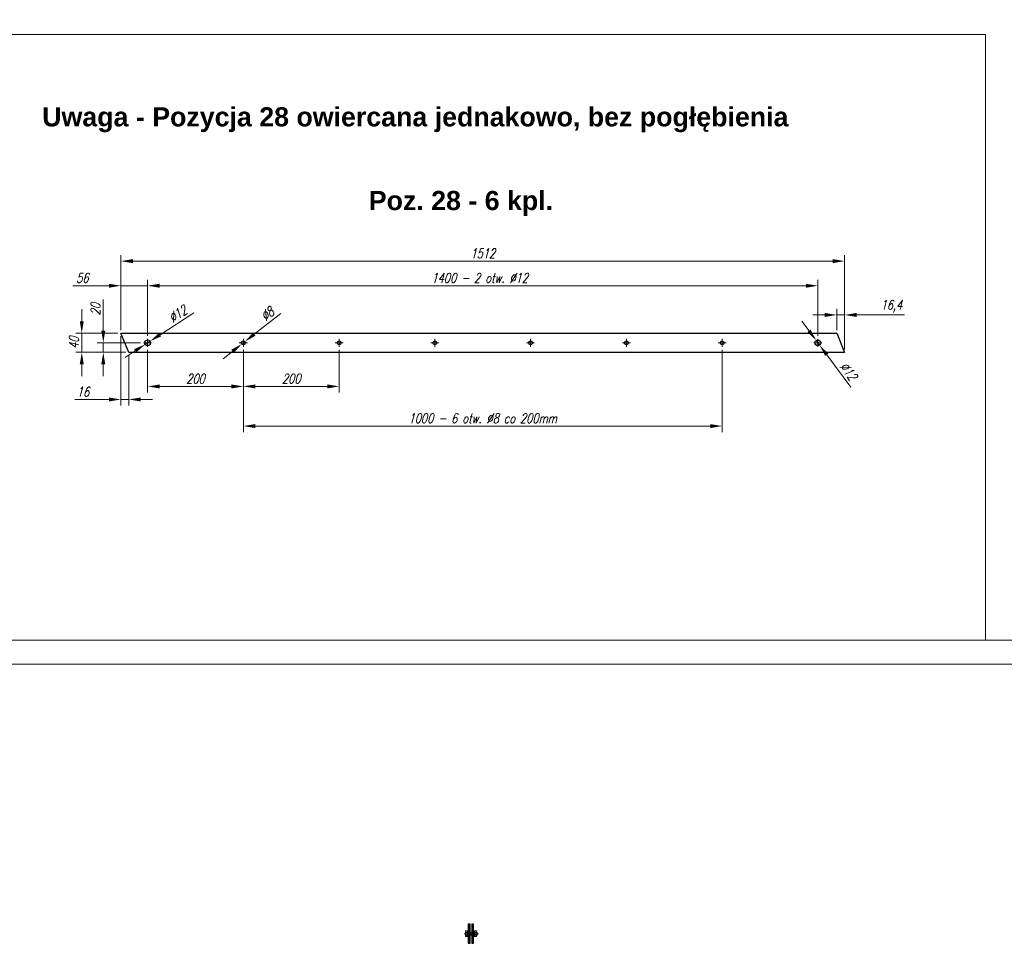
# Model space of a CAD drawing. Header units: millimetres. Extents: x -176817 to 571382, y -58489 to 156123.
# Tile 121 of 256: x -69276 to -67219, y 95183 to 97111. Entities that reach past the tile are written whole.
import ezdxf

# ---------------------------------------------------------------- set-up
doc = ezdxf.new("R2010")
doc.units = ezdxf.units.MM
doc.header["$LTSCALE"] = 0.2
doc.linetypes.add('AM_ISO08W050', pattern=[18, 12, -1.5, 3, -1.5])
doc.linetypes.add('AM_ISO08W050x2', pattern=[9, 6, -0.75, 1.5, -0.75])
doc.layers.get('Defpoints').update_dxf_attribs({"lineweight": 13})
for name, color, linetype, lineweight in [('-AAA Cienka', 2, 'Continuous', 18), ('-AAA Opisy2', 71, 'Continuous', 18), ('-AAA Siatka', 20, 'Continuous', 40), ('-AAA Widok', 2, 'Continuous', 30), ('-AAA Wymiar', 1, 'Continuous', 18), ('AM_0N', 7, 'Continuous', 13), ('AM_4N', 3, 'Continuous', 13), ('AM_7', 4, 'AM_ISO08W050', 13), ('AM_7N', 4, 'AM_ISO08W050', 13), ('AM_8', 1, 'Continuous', 13)]:
    doc.layers.add(name, color=color, linetype=linetype, lineweight=lineweight)
doc.styles.add('Arial B', font='arialbd.ttf')
doc.styles.add('WYMIARY', font='ROMANS.shx', dxfattribs={"width": 0.75, "oblique": 15})
doc.dimstyles.new('1 do 10', dxfattribs={"dimscale": 10, "dimtxt": 2, "dimasz": 2.5, "dimexe": 1.25, "dimexo": 0.625, "dimtad": 1, "dimdec": 1, "dimtxsty": 'WYMIARY', "dimcen": 2.5, "dimclrd": 256, "dimclre": 256, "dimclrt": 5, "dimadec": 0, "dimazin": 0, "dimtfac": 1, "dimtdec": 1, "dimtmove": 0, "dimatfit": 3, "dimfxl": 1.25, "dimlwd": -1, "dimlwe": -1, "dimarcsym": 0})

# ---------------------------------------------------------------- blocks, each defined once
blk = doc.blocks.new('*U1049')
at = {"layer": 'AM_0N'}
for p, q in [((-68327.8, 95208.8), (-68327.8, 95196.8)), ((-68326.2, 95208.8), (-68327.8, 95208.8)), ((-68326.2, 95196.8), (-68326.2, 95208.8)), ((-68327.8, 95196.8), (-68326.2, 95196.8))]:
    blk.add_line(p, q, dxfattribs=at)
at = {"layer": 'AM_7N', "linetype": 'AM_ISO08W050x2'}
blk.add_line((-68323.2, 95202.8), (-68330.8, 95202.8), dxfattribs=at)
blk = doc.blocks.new('*U1050')
at = {"layer": 'AM_0N'}
for p, q in [((-68325.4, 95208.6), (-68326.2, 95207.3)), ((-68326.2, 95207.3), (-68326.2, 95198.4)), ((-68325.4, 95208.6), (-68321.7, 95208.6)), ((-68325.4, 95205.7), (-68321.7, 95205.7)), ((-68325.4, 95199.9), (-68321.7, 95199.9)), ((-68321.7, 95208.6), (-68321, 95207.3)), ((-68321, 95207.3), (-68321, 95198.4)), ((-68325.4, 95197), (-68326.2, 95198.4)), ((-68325.4, 95197), (-68321.7, 95197)), ((-68321.7, 95197), (-68321, 95198.4))]:
    blk.add_line(p, q, dxfattribs=at)
for centre, radius, start, end in [((-68323.3, 95207.1), 2.55, 154.4385, 214.4385), ((-68316.3, 95202.8), 9.54, 162.383, 197.617), ((-68323.3, 95198.5), 2.55, 145.5615, 205.5615), ((-68323.8, 95207.1), 2.55, 325.5615, 25.5615), ((-68330.8, 95202.8), 9.54, 342.383, 17.617), ((-68323.8, 95198.5), 2.55, 334.4385, 34.4385)]:
    blk.add_arc(centre, radius, start, end, dxfattribs=at)
at = {"layer": 'AM_7N', "linetype": 'AM_ISO08W050x2'}
blk.add_line((-68329.2, 95202.8), (-68318, 95202.8), dxfattribs=at)
blk = doc.blocks.new('*U1051')
at = {"layer": 'AM_0N'}
for p, q in [((-68343.9, 95208.6), (-68344.4, 95207.8)), ((-68344.4, 95197.8), (-68344.4, 95207.8)), ((-68343.9, 95208.6), (-68340.9, 95208.6)), ((-68343.9, 95205.7), (-68340.9, 95205.7)), ((-68343.9, 95199.9), (-68340.9, 95199.9)), ((-68340.9, 95208.6), (-68340.9, 95207.2)), ((-68340.9, 95207.2), (-68340.9, 95198.5)), ((-68340.9, 95207.2), (-68340.4, 95207.2)), ((-68340.4, 95205.5), (-68340.4, 95207.2)), ((-68340.4, 95205.5), (-68338, 95205.5)), ((-68340.4, 95200.1), (-68340.4, 95205.5)), ((-68340.4, 95200.1), (-68338, 95200.1)), ((-68340.4, 95198.5), (-68340.4, 95200.1)), ((-68337.4, 95205.8), (-68338, 95205.5)), ((-68337.4, 95199.8), (-68338, 95200.1)), ((-68337.4, 95205.8), (-68321, 95205.8)), ((-68337.4, 95205.8), (-68337.4, 95199.8)), ((-68337.4, 95199.8), (-68321, 95199.8)), ((-68321, 95205.8), (-68321, 95199.8)), ((-68320.4, 95205.2), (-68321, 95205.8)), ((-68321, 95199.8), (-68320.4, 95200.4)), ((-68320.4, 95205.2), (-68320.4, 95200.4)), ((-68343.9, 95197), (-68344.4, 95197.8)), ((-68343.9, 95197), (-68340.9, 95197)), ((-68340.9, 95198.5), (-68340.9, 95197)), ((-68340.9, 95198.5), (-68340.4, 95198.5))]:
    blk.add_line(p, q, dxfattribs=at)
for centre, radius, start, end in [((-68341.8, 95207.1), 2.55, 154.4469, 214.4469), ((-68334.8, 95202.8), 9.55, 162.3875, 197.6125), ((-68341.8, 95198.5), 2.55, 145.5531, 205.5531)]:
    blk.add_arc(centre, radius, start, end, dxfattribs=at)
at = {"layer": 'AM_4N'}
for p, q in [((-68337.4, 95205.2), (-68338, 95205.5)), ((-68337.4, 95200.4), (-68338, 95200.1)), ((-68337.4, 95205.2), (-68320.4, 95205.2)), ((-68337.4, 95200.4), (-68320.4, 95200.4))]:
    blk.add_line(p, q, dxfattribs=at)
at = {"layer": 'AM_7N', "linetype": 'AM_ISO08W050x2'}
blk.add_line((-68347.4, 95202.8), (-68317.4, 95202.8), dxfattribs=at)
blk = doc.blocks.new('*U1052')
at = {"layer": 'AM_0N'}
for p, q in [((-68340.4, 95208.8), (-68340.4, 95196.8)), ((-68338.8, 95208.8), (-68340.4, 95208.8)), ((-68338.8, 95196.8), (-68338.8, 95208.8)), ((-68340.4, 95196.8), (-68338.8, 95196.8))]:
    blk.add_line(p, q, dxfattribs=at)
at = {"layer": 'AM_7N', "linetype": 'AM_ISO08W050x2'}
blk.add_line((-68335.8, 95202.8), (-68343.4, 95202.8), dxfattribs=at)
blk = doc.blocks.new('Pł boczki')
at = {"layer": '-AAA Siatka'}
blk.add_point((1455.8, -20), dxfattribs=at)
at = {"layer": '-AAA Widok'}
blk.add_lwpolyline([(16.4, -40), (0, 0), (1495.2, 0), (1511.6, -40)], close=True, dxfattribs=at)
for centre, radius in [((55.8, -20), 6), ((255.8, -20), 4), ((455.8, -20), 4), ((655.8, -20), 4), ((855.8, -20), 4), ((1055.8, -20), 4), ((1255.8, -20), 4), ((1455.8, -20), 6)]:
    blk.add_circle(centre, radius, dxfattribs=at)
at = {"layer": 'AM_7', "linetype": 'AM_ISO08W050x2'}
for p, q in [((55.8, -20), (47.3, -20)), ((55.8, -20), (55.8, -11.5)), ((55.8, -20), (64.3, -20)), ((55.8, -20), (55.8, -28.5)), ((255.8, -20), (247.3, -20)), ((255.8, -20), (255.8, -11.5)), ((255.8, -20), (264.3, -20)), ((255.8, -20), (255.8, -28.5)), ((455.8, -20), (447.3, -20)), ((455.8, -20), (455.8, -11.5)), ((455.8, -20), (464.3, -20)), ((455.8, -20), (455.8, -28.5)), ((655.8, -20), (647.3, -20)), ((655.8, -20), (655.8, -11.5)), ((655.8, -20), (664.3, -20)), ((655.8, -20), (655.8, -28.5)), ((855.8, -20), (847.3, -20)), ((855.8, -20), (855.8, -11.5)), ((855.8, -20), (864.3, -20)), ((855.8, -20), (855.8, -28.5)), ((1055.8, -20), (1047.3, -20)), ((1055.8, -20), (1055.8, -11.5)), ((1055.8, -20), (1064.3, -20)), ((1055.8, -20), (1055.8, -28.5)), ((1255.8, -20), (1247.3, -20)), ((1255.8, -20), (1255.8, -11.5)), ((1255.8, -20), (1264.3, -20)), ((1255.8, -20), (1255.8, -28.5)), ((1455.8, -20), (1447.3, -20)), ((1455.8, -20), (1455.8, -11.5)), ((1455.8, -20), (1464.3, -20)), ((1455.8, -20), (1455.8, -28.5))]:
    blk.add_line(p, q, dxfattribs=at)
blk = doc.blocks.new('*D836')
at = {"layer": '-AAA Wymiar', "transparency": 16777216}
for p, q in [((-69008.6, 96451.3), (-69008.6, 96568.1)), ((-67608.6, 96451.3), (-67608.6, 96568.1)), ((-68983.6, 96555.6), (-67633.6, 96555.6))]:
    blk.add_line(p, q, dxfattribs=at)
for points in [[(-68983.6, 96559.8), (-68983.6, 96551.5), (-69008.6, 96555.6)], [(-67633.6, 96559.8), (-67633.6, 96551.5), (-67608.6, 96555.6)]]:
    blk.add_solid(points, dxfattribs=at)
at = {"layer": 'Defpoints', "color": 0, "transparency": 16777216}
for p in [(-67608.6, 96555.6), (-69008.6, 96445.1), (-67608.6, 96445.1)]:
    blk.add_point(p, dxfattribs=at)
at = {"layer": '-AAA Wymiar', "color": 5, "transparency": 16777216, "insert": (-68314.9, 96571.9), "char_height": 20, "attachment_point": 5, "style": 'WYMIARY'}
blk.add_mtext('1400 - 2 otw. %%c12', dxfattribs=at)
blk = doc.blocks.new('*D837')
at = {"layer": '-AAA Wymiar', "transparency": 16777216}
for p, q in [((-69008.6, 96421.8), (-69008.6, 96332.9)), ((-68808.6, 96421.8), (-68808.6, 96332.9)), ((-68983.6, 96345.4), (-68833.6, 96345.4))]:
    blk.add_line(p, q, dxfattribs=at)
for points in [[(-68983.6, 96349.5), (-68983.6, 96341.2), (-69008.6, 96345.4)], [(-68833.6, 96349.5), (-68833.6, 96341.2), (-68808.6, 96345.4)]]:
    blk.add_solid(points, dxfattribs=at)
at = {"layer": 'Defpoints', "color": 0, "transparency": 16777216}
for p in [(-69008.6, 96428.1), (-68808.6, 96428.1), (-68808.6, 96345.4)]:
    blk.add_point(p, dxfattribs=at)
at = {"layer": '-AAA Wymiar', "color": 5, "transparency": 16777216, "insert": (-68908.6, 96361.6), "char_height": 20, "attachment_point": 5, "style": 'WYMIARY'}
blk.add_mtext('200', dxfattribs=at)
blk = doc.blocks.new('*D838')
at = {"layer": '-AAA Wymiar', "transparency": 16777216}
for p, q in [((-68808.6, 96421.8), (-68808.6, 96250.2)), ((-67808.6, 96421.8), (-67808.6, 96250.2)), ((-68783.6, 96262.7), (-67833.6, 96262.7))]:
    blk.add_line(p, q, dxfattribs=at)
for points in [[(-68783.6, 96266.8), (-68783.6, 96258.5), (-68808.6, 96262.7)], [(-67833.6, 96266.8), (-67833.6, 96258.5), (-67808.6, 96262.7)]]:
    blk.add_solid(points, dxfattribs=at)
at = {"layer": 'Defpoints', "color": 0, "transparency": 16777216}
for p in [(-68808.6, 96428.1), (-67808.6, 96428.1), (-67808.6, 96262.7)]:
    blk.add_point(p, dxfattribs=at)
at = {"layer": '-AAA Wymiar', "color": 5, "transparency": 16777216, "insert": (-68308.6, 96278.9), "char_height": 20, "attachment_point": 5, "style": 'WYMIARY'}
blk.add_mtext('1000 - 6 otw. %%c8 co 200mm', dxfattribs=at)
blk = doc.blocks.new('*D839')
at = {"layer": '-AAA Wymiar', "transparency": 16777216}
for p, q in [((-69064.5, 96450.3), (-69064.5, 96305.7)), ((-69048.1, 96410.3), (-69048.1, 96305.7)), ((-69089.5, 96318.2), (-69160.9, 96318.2)), ((-69048.1, 96318.2), (-69064.5, 96318.2)), ((-69023.1, 96318.2), (-68998.1, 96318.2))]:
    blk.add_line(p, q, dxfattribs=at)
for points in [[(-69089.5, 96322.3), (-69089.5, 96314), (-69064.5, 96318.2)], [(-69023.1, 96322.3), (-69023.1, 96314), (-69048.1, 96318.2)]]:
    blk.add_solid(points, dxfattribs=at)
at = {"layer": 'Defpoints', "color": 0, "transparency": 16777216}
for p in [(-69064.5, 96456.6), (-69048.1, 96416.6), (-69064.5, 96318.2)]:
    blk.add_point(p, dxfattribs=at)
at = {"layer": '-AAA Wymiar', "color": 5, "transparency": 16777216, "insert": (-69143.4, 96334.4), "char_height": 20, "attachment_point": 5, "style": 'WYMIARY'}
blk.add_mtext('16', dxfattribs=at)
blk = doc.blocks.new('*D840')
at = {"layer": '-AAA Wymiar', "transparency": 16777216}
for p, q in [((-69101.2, 96461.6), (-69101.2, 96527)), ((-69023.4, 96436.6), (-69113.7, 96436.6)), ((-69101.2, 96416.6), (-69101.2, 96436.6)), ((-69054.3, 96416.6), (-69113.7, 96416.6)), ((-69101.2, 96391.6), (-69101.2, 96366.6))]:
    blk.add_line(p, q, dxfattribs=at)
for points in [[(-69105.4, 96461.6), (-69097.1, 96461.6), (-69101.2, 96436.6)], [(-69105.4, 96391.6), (-69097.1, 96391.6), (-69101.2, 96416.6)]]:
    blk.add_solid(points, dxfattribs=at)
at = {"layer": 'Defpoints', "color": 0, "transparency": 16777216}
for p in [(-69101.2, 96436.6), (-69017.1, 96436.6), (-69048.1, 96416.6)]:
    blk.add_point(p, dxfattribs=at)
at = {"layer": '-AAA Wymiar', "color": 5, "transparency": 16777216, "insert": (-69117.5, 96506.8), "char_height": 20, "attachment_point": 5, "rotation": 90, "style": 'WYMIARY'}
blk.add_mtext('20', dxfattribs=at)
blk = doc.blocks.new('*D841')
at = {"layer": '-AAA Wymiar', "transparency": 16777216}
for p, q in [((-69146.2, 96481.6), (-69146.2, 96506.6)), ((-69070.7, 96456.6), (-69158.7, 96456.6)), ((-69146.2, 96456.6), (-69146.2, 96416.6)), ((-69054.3, 96416.6), (-69158.7, 96416.6)), ((-69146.2, 96391.6), (-69146.2, 96366.6))]:
    blk.add_line(p, q, dxfattribs=at)
for points in [[(-69150.3, 96481.6), (-69142, 96481.6), (-69146.2, 96456.6)], [(-69150.3, 96391.6), (-69142, 96391.6), (-69146.2, 96416.6)]]:
    blk.add_solid(points, dxfattribs=at)
at = {"layer": 'Defpoints', "color": 0, "transparency": 16777216}
for p in [(-69064.5, 96456.6), (-69146.2, 96416.6), (-69048.1, 96416.6)]:
    blk.add_point(p, dxfattribs=at)
at = {"layer": '-AAA Wymiar', "color": 5, "transparency": 16777216, "insert": (-69162.4, 96436.6), "char_height": 20, "attachment_point": 5, "rotation": 90, "style": 'WYMIARY'}
blk.add_mtext('40', dxfattribs=at)
blk = doc.blocks.new('*D842')
at = {"layer": '-AAA Wymiar', "transparency": 16777216}
for p, q in [((-67594.2, 96494.7), (-67619.2, 96494.7)), ((-67569.2, 96462.8), (-67569.2, 96507.2)), ((-67569.2, 96494.7), (-67552.8, 96494.7)), ((-67552.8, 96422.8), (-67552.8, 96507.2)), ((-67527.8, 96494.7), (-67427.5, 96494.7))]:
    blk.add_line(p, q, dxfattribs=at)
for points in [[(-67594.2, 96498.8), (-67594.2, 96490.5), (-67569.2, 96494.7)], [(-67527.8, 96498.8), (-67527.8, 96490.5), (-67552.8, 96494.7)]]:
    blk.add_solid(points, dxfattribs=at)
at = {"layer": 'Defpoints', "color": 0, "transparency": 16777216}
for p in [(-67552.8, 96494.7), (-67569.2, 96456.6), (-67552.8, 96416.6)]:
    blk.add_point(p, dxfattribs=at)
at = {"layer": '-AAA Wymiar', "color": 5, "transparency": 16777216, "insert": (-67455, 96512.8), "char_height": 20, "attachment_point": 5, "style": 'WYMIARY'}
blk.add_mtext('16,4', dxfattribs=at)
blk = doc.blocks.new('*D843')
at = {"layer": '-AAA Wymiar', "transparency": 16777216}
for p, q in [((-68911.8, 96499.2), (-68982.6, 96453.4)), ((-69013.7, 96433.3), (-69003.6, 96439.8)), ((-69034.7, 96419.7), (-69055.7, 96406.1))]:
    blk.add_line(p, q, dxfattribs=at)
for points in [[(-68984.9, 96456.9), (-68980.4, 96449.9), (-69003.6, 96439.8)], [(-69036.9, 96423.2), (-69032.4, 96416.2), (-69013.7, 96433.3)]]:
    blk.add_solid(points, dxfattribs=at)
at = {"layer": 'Defpoints', "color": 0, "transparency": 16777216}
for p in [(-69013.7, 96433.3), (-69003.6, 96439.8)]:
    blk.add_point(p, dxfattribs=at)
at = {"layer": '-AAA Wymiar', "color": 5, "transparency": 16777216, "insert": (-68945.6, 96496.8), "char_height": 20, "attachment_point": 5, "rotation": 32.9184, "style": 'WYMIARY'}
blk.add_mtext('∅12', dxfattribs=at)
blk = doc.blocks.new('*D844')
at = {"layer": '-AAA Wymiar', "transparency": 16777216}
for p, q in [((-67627.1, 96461.5), (-67641.9, 96481.6)), ((-67612.2, 96441.4), (-67605.1, 96431.7)), ((-67540.1, 96343.8), (-67590.2, 96411.6))]:
    blk.add_line(p, q, dxfattribs=at)
for points in [[(-67623.7, 96464), (-67630.4, 96459), (-67612.2, 96441.4)], [(-67586.9, 96414.1), (-67593.6, 96409.2), (-67605.1, 96431.7)]]:
    blk.add_solid(points, dxfattribs=at)
at = {"layer": 'Defpoints', "color": 0, "transparency": 16777216}
for p in [(-67612.2, 96441.4), (-67605.1, 96431.7)]:
    blk.add_point(p, dxfattribs=at)
at = {"layer": '-AAA Wymiar', "color": 5, "transparency": 16777216, "insert": (-67544.7, 96377.3), "char_height": 20, "attachment_point": 5, "rotation": 306.4655, "style": 'WYMIARY'}
blk.add_mtext('∅12', dxfattribs=at)
blk = doc.blocks.new('*D845')
at = {"layer": '-AAA Wymiar', "transparency": 16777216}
for p, q in [((-68730.6, 96498), (-68785.9, 96454.5)), ((-68811.8, 96434.1), (-68805.5, 96439)), ((-68831.4, 96418.6), (-68851.1, 96403.1))]:
    blk.add_line(p, q, dxfattribs=at)
for points in [[(-68788.4, 96457.8), (-68783.3, 96451.2), (-68805.5, 96439)], [(-68834, 96421.9), (-68828.8, 96415.3), (-68811.8, 96434.1)]]:
    blk.add_solid(points, dxfattribs=at)
at = {"layer": 'Defpoints', "color": 0, "transparency": 16777216}
for p in [(-68811.8, 96434.1), (-68805.5, 96439)]:
    blk.add_point(p, dxfattribs=at)
at = {"layer": '-AAA Wymiar', "color": 5, "transparency": 16777216, "insert": (-68758.5, 96496.8), "char_height": 20, "attachment_point": 5, "rotation": 38.2379, "style": 'WYMIARY'}
blk.add_mtext('∅8', dxfattribs=at)
blk = doc.blocks.new('*D846')
at = {"layer": '-AAA Wymiar', "transparency": 16777216}
for p, q in [((-69064.5, 96462.8), (-69064.5, 96619.5)), ((-67552.8, 96422.8), (-67552.8, 96619.5)), ((-69039.5, 96607), (-67577.8, 96607))]:
    blk.add_line(p, q, dxfattribs=at)
for points in [[(-69039.5, 96611.2), (-69039.5, 96602.8), (-69064.5, 96607)], [(-67577.8, 96611.2), (-67577.8, 96602.8), (-67552.8, 96607)]]:
    blk.add_solid(points, dxfattribs=at)
at = {"layer": 'Defpoints', "color": 0, "transparency": 16777216}
for p in [(-67552.8, 96607), (-69064.5, 96456.6), (-67552.8, 96416.6)]:
    blk.add_point(p, dxfattribs=at)
at = {"layer": '-AAA Wymiar', "color": 5, "transparency": 16777216, "insert": (-68308.6, 96623.2), "char_height": 20, "attachment_point": 5, "style": 'WYMIARY'}
blk.add_mtext('1512', dxfattribs=at)
blk = doc.blocks.new('*D847')
at = {"layer": '-AAA Wymiar', "transparency": 16777216}
for p, q in [((-69064.5, 96462.8), (-69064.5, 96568.1)), ((-69008.6, 96451.3), (-69008.6, 96568.1)), ((-69089.5, 96555.6), (-69164.8, 96555.6)), ((-69008.6, 96555.6), (-69064.5, 96555.6)), ((-68983.6, 96555.6), (-68958.6, 96555.6))]:
    blk.add_line(p, q, dxfattribs=at)
for points in [[(-69089.5, 96559.8), (-69089.5, 96551.5), (-69064.5, 96555.6)], [(-68983.6, 96559.8), (-68983.6, 96551.5), (-69008.6, 96555.6)]]:
    blk.add_solid(points, dxfattribs=at)
at = {"layer": 'Defpoints', "color": 0, "transparency": 16777216}
for p in [(-69008.6, 96555.6), (-69064.5, 96456.6), (-69008.6, 96445.1)]:
    blk.add_point(p, dxfattribs=at)
at = {"layer": '-AAA Wymiar', "color": 5, "transparency": 16777216, "insert": (-69145, 96571.9), "char_height": 20, "attachment_point": 5, "style": 'WYMIARY'}
blk.add_mtext('56', dxfattribs=at)
blk = doc.blocks.new('*D848')
at = {"layer": '-AAA Wymiar', "transparency": 16777216}
for p, q in [((-68808.6, 96421.8), (-68808.6, 96333)), ((-68608.6, 96421.8), (-68608.6, 96333)), ((-68783.6, 96345.5), (-68633.6, 96345.5))]:
    blk.add_line(p, q, dxfattribs=at)
for points in [[(-68783.6, 96349.6), (-68783.6, 96341.3), (-68808.6, 96345.5)], [(-68633.6, 96349.6), (-68633.6, 96341.3), (-68608.6, 96345.5)]]:
    blk.add_solid(points, dxfattribs=at)
at = {"layer": 'Defpoints', "color": 0, "transparency": 16777216}
for p in [(-68808.6, 96428.1), (-68608.6, 96428.1), (-68608.6, 96345.5)]:
    blk.add_point(p, dxfattribs=at)
at = {"layer": '-AAA Wymiar', "color": 5, "transparency": 16777216, "insert": (-68708.6, 96361.7), "char_height": 20, "attachment_point": 5, "style": 'WYMIARY'}
blk.add_mtext('200', dxfattribs=at)

msp = doc.modelspace()

# ---------------------------------------------------------------- hatches: boundary and pattern name
at = {"layer": 'AM_8'}
h = msp.add_hatch(dxfattribs=at)
h.set_pattern_fill('ANSI31', color=256, scale=0.5, angle=90, style=0)
h.set_pattern_definition([(135, (-7, 0), (-1.122532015, -1.122532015), [])])
h.paths.add_polyline_path([(-68334.7714, 95222.8125), (-68338.7714, 95222.8125), (-68338.7714, 95206.8125), (-68334.7714, 95206.8125), (-68334.7714, 95208.8125)])
h.paths.add_polyline_path([(-68334.7714, 95198.8125), (-68338.7714, 95198.8125), (-68338.7714, 95182.8125), (-68334.7714, 95182.8125)])
h = msp.add_hatch(dxfattribs=at)
h.set_pattern_fill('ANSI31', color=256, scale=0.5, angle=90, style=0)
h.paths.add_polyline_path([(-68327.7714, 95222.8125), (-68331.7714, 95222.8125), (-68331.7714, 95206.8125), (-68327.7714, 95206.8125), (-68327.7714, 95208.8125)])
h.paths.add_polyline_path([(-68327.7714, 95198.8125), (-68331.7714, 95198.8125), (-68331.7714, 95182.8125), (-68327.7714, 95182.8125)])

# ---------------------------------------------------------------- linework, layer by layer
at = {"layer": '-AAA Cienka'}
for points in [[(-74228.3869, 95765.4313), (-65328.3869, 95765.4313), (-65328.3869, 101345.4313), (-74228.3869, 101345.4313)], [(-74178.3869, 95815.4313), (-65378.3869, 95815.4313), (-65378.3869, 101295.4313), (-74178.3869, 101295.4313)]]:
    msp.add_lwpolyline(points, close=True, dxfattribs=at)
at = {"layer": '-AAA Widok'}
for p, q in [((-68334.7714, 95206.8125, 0), (-68338.7714, 95206.8125)), ((-68334.7714, 95198.8125, 0), (-68338.7714, 95198.8125)), ((-68327.7714, 95206.8125, 0), (-68331.7714, 95206.8125)), ((-68327.7714, 95198.8125, 0), (-68331.7714, 95198.8125))]:
    msp.add_line(p, q, dxfattribs=at)
for points in [[(-68334.7714, 95182.8125), (-68334.7714, 95222.8125), (-68338.7714, 95222.8125), (-68338.7714, 95182.8125)], [(-68327.7714, 95182.8125), (-68327.7714, 95222.8125), (-68331.7714, 95222.8125), (-68331.7714, 95182.8125)]]:
    msp.add_lwpolyline(points, close=True, dxfattribs=at)
at = {"layer": '-AAA Wymiar'}
for p, q in [((-70476.2024, 97079.8961), (-67258.7277, 97079.8961)), ((-67258.7277, 97079.8961), (-67258.7277, 95815.4313))]:
    msp.add_line(p, q, dxfattribs=at)

# ---------------------------------------------------------------- block references
msp.add_blockref('Pł boczki', (-69064.4624, 96456.5643), dxfattribs=at)
at = {"layer": 'AM_0N'}
for name in ['*U1051', '*U1052', '*U1049', '*U1050']:
    msp.add_blockref(name, (0, 0), dxfattribs=at)

# ---------------------------------------------------------------- texts
at = {"layer": '-AAA Opisy2', "char_height": 40, "attachment_point": 4, "style": 'Arial B'}
for s, insert, width in [('Uwaga - Pozycja 28 owiercana jednakowo, bez pogłębienia', (-69228.7787, 96902.1277), 1595.286863), ('Poz. 28 - 6 kpl.', (-68546.7169, 96727.4555), 922.669786)]:
    msp.add_mtext(s, dxfattribs=dict(at, insert=insert, width=width))

# ---------------------------------------------------------------- dimensions: what is measured, and where the dimension line sits
at = {"layer": '-AAA Wymiar'}
for base, p1, p2, text, picture, middle in [((-67608.6412, 96555.6344), (-69008.6412, 96445.0643), (-67608.6412, 96445.0643), '<> - 2 otw. %%c12', '*D836', (-68314.9339, 96555.6344)), ((-67808.6412, 96262.6775), (-68808.6412, 96428.0643), (-67808.6412, 96428.0643), '<> - 6 otw. %%c8 co 200mm', '*D838', (-68308.6412, 96262.6775))]:
    dim = msp.add_linear_dim(base=base, p1=p1, p2=p2, text=text, dimstyle='1 do 10', dxfattribs=at)
    dim.commit()
    dim.dimension.update_dxf_attribs({"geometry": picture, "text_midpoint": middle, "dimtype": 160})
for base, p1, p2, picture, middle in [((-67552.8199, 96606.9971), (-69064.4624, 96456.5643), (-67552.8199, 96416.5643), '*D846', (-68308.6412, 96606.9971)), ((-69008.6412, 96555.6344), (-69064.4624, 96456.5643), (-69008.6412, 96445.0643), '*D847', (-69144.9987, 96555.6344)), ((-69064.4624, 96318.1605), (-69048.0528, 96416.5643), (-69064.4624, 96456.5643), '*D839', (-69143.4148, 96318.1605))]:
    dim = msp.add_linear_dim(base=base, p1=p1, p2=p2, dimstyle='1 do 10', override={"dimdec": 0}, dxfattribs=at)
    dim.commit()
    dim.dimension.update_dxf_attribs({"geometry": picture, "text_midpoint": middle, "dimtype": 160})
dim = msp.add_linear_dim(base=(-69101.2432, 96436.5643), p1=(-69048.0528, 96416.5643), p2=(-69017.1412, 96436.5643), angle=90, dimstyle='1 do 10', dxfattribs=at)
dim.commit()
dim.dimension.update_dxf_attribs({"geometry": '*D840', "text_midpoint": (-69117.4932, 96506.7691)})
for p1, p2, picture, middle in [((-69013.6778, 96433.3036), (-69003.6045, 96439.8249), '*D843', (-68945.5568, 96496.7621)), ((-68811.7829, 96434.0886), (-68805.4994, 96439.04), '*D845', (-68758.4904, 96496.7716)), ((-67612.2072, 96441.3896), (-67605.0751, 96431.739), '*D844', (-67544.6556, 96377.3252))]:
    dim = msp.add_diameter_dim_2p(p1=p1, p2=p2, dimstyle='1 do 10', dxfattribs=at)
    dim.commit()
    dim.dimension.update_dxf_attribs({"geometry": picture, "text_midpoint": middle})
dim = msp.add_linear_dim(base=(-67552.8199, 96494.6712), p1=(-67569.2295, 96456.5643), p2=(-67552.8199, 96416.5643), dimstyle='1 do 10', dxfattribs=at)
dim.commit()
dim.dimension.update_dxf_attribs({"geometry": '*D842', "text_midpoint": (-67455.0144, 96494.6712), "dimtype": 160})
dim = msp.add_linear_dim(base=(-69146.1819, 96416.5643), p1=(-69064.4624, 96456.5643), p2=(-69048.0528, 96416.5643), angle=90, dimstyle='1 do 10', dxfattribs=at)
dim.commit()
dim.dimension.update_dxf_attribs({"geometry": '*D841', "text_midpoint": (-69146.1819, 96436.5643), "dimtype": 160})
for base, p1, p2, picture, middle in [((-68808.6412, 96345.3587), (-69008.6412, 96428.0643), (-68808.6412, 96428.0643), '*D837', (-68908.6412, 96361.6087)), ((-68608.6412, 96345.4532), (-68808.6412, 96428.0643), (-68608.6412, 96428.0643), '*D848', (-68708.6412, 96361.7032))]:
    dim = msp.add_linear_dim(base=base, p1=p1, p2=p2, dimstyle='1 do 10', dxfattribs=at)
    dim.commit()
    dim.dimension.update_dxf_attribs({"geometry": picture, "text_midpoint": middle})

doc.saveas('drawing.dxf')
